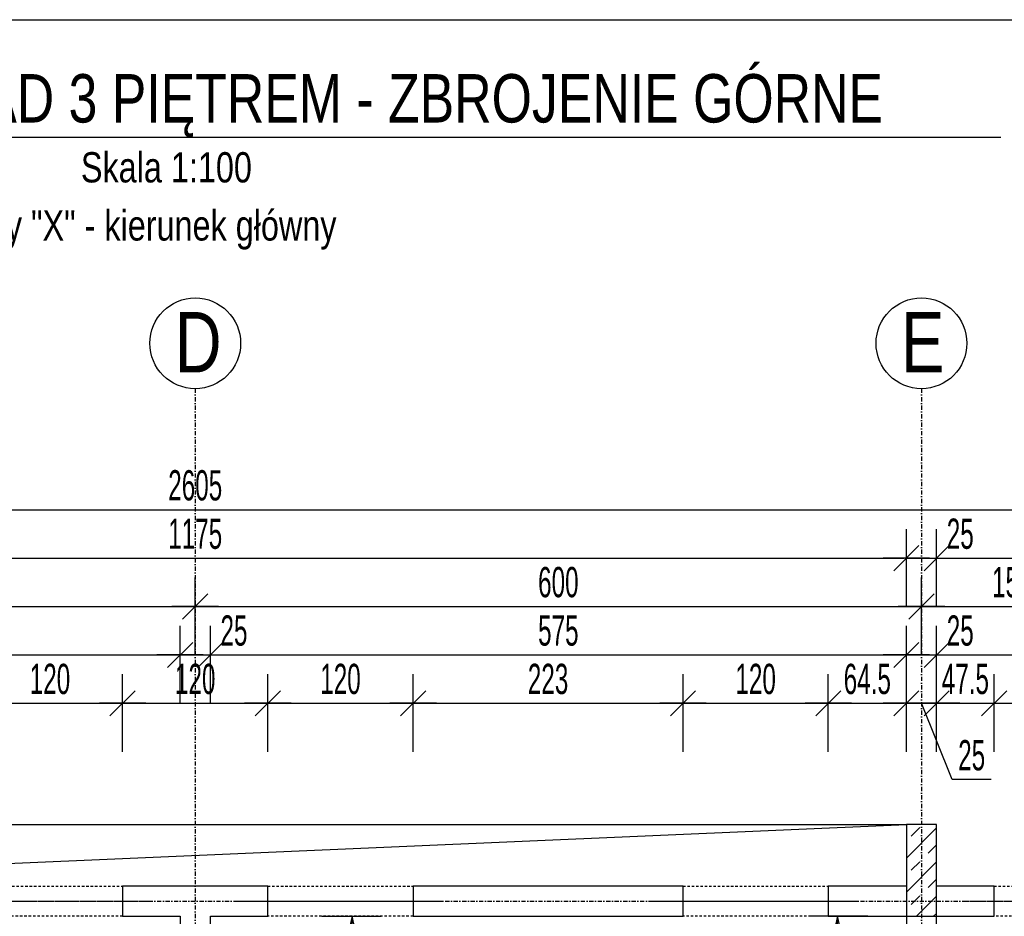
# Model space of a CAD drawing. Header units: millimetres. Extents: x 7622 to 25843, y -22705 to -15125.
# Tile 16 of 45: x 9270 to 10084, y -15866 to -15125. Entities that reach past the tile are written whole.
import ezdxf
from ezdxf.enums import TextEntityAlignment as Align

# ---------------------------------------------------------------- set-up
doc = ezdxf.new("R2010")
doc.units = ezdxf.units.MM
doc.header["$LTSCALE"] = 10
doc.linetypes.add('MO', pattern=[0.7, 0.35, -0.17, 0.01, -0.17])
doc.linetypes.add('MP', pattern=[0.36, 0.2, -0.16])
doc.layers.add('BA_obw', color=230, linetype='Continuous', plot=False)
for name, color, linetype in [('BA_szr', 1, 'Continuous'), ('BA_wym', 1, 'Continuous'), ('BD_lpm', 1, 'MP'), ('BD_osm', 1, 'MO'), ('BD_txs', 2, 'Continuous'), ('BD_wic', 1, 'Continuous'), ('BD_wig', 3, 'Continuous'), ('BZ_sym', 7, 'Continuous'), ('BZ_txg', 3, 'Continuous'), ('BZ_txs', 2, 'Continuous')]:
    doc.layers.add(name, color=color, linetype=linetype)
doc.styles.add('BIKTG', font='bikromsw.shx', dxfattribs={"width": 0.8})
doc.styles.add('BIKTS', font='bikromsw.shx', dxfattribs={"width": 0.8})
doc.styles.add('BIKWYM', font='bikromsw.shx', dxfattribs={"width": 0.6})
doc.dimstyles.new('BA_KR_100_cm', dxfattribs={"dimtxt": 25, "dimasz": 1.666667, "dimexe": 24, "dimexo": 0, "dimgap": 0, "dimtad": 0, "dimdec": 1, "dimrnd": 0.5, "dimzin": 9, "dimdsep": 46, "dimtxsty": 'BIKWYM', "dimblk": 'WYM-KR', "dimcen": 0, "dimdle": 20, "dimclrd": 256, "dimclre": 256, "dimclrt": 2, "dimadec": 0, "dimazin": 0, "dimtfac": 0.033333, "dimtdec": 1, "dimtmove": 0, "dimatfit": 3, "dimldrblk": 'WYM-KR', "dimfxl": 25, "dimfxlon": 1, "dimtvp": 0.8, "dimtolj": 1, "dimarcsym": 0})
doc.dimstyles.new('BZ_ST_100_cm', dxfattribs={"dimtxt": 25, "dimasz": 1.666667, "dimexe": 24, "dimexo": 0, "dimgap": 0, "dimtad": 0, "dimdec": 1, "dimrnd": 0.5, "dimdsep": 46, "dimtxsty": 'BIKWYM', "dimblk": 'WYM-ST', "dimcen": 0, "dimdle": 20, "dimclrd": 256, "dimclre": 256, "dimclrt": 7, "dimadec": 0, "dimazin": 0, "dimtfac": 0.033333, "dimtdec": 1, "dimtix": 1, "dimtmove": 2, "dimatfit": 3, "dimldrblk": 'WYM-ST', "dimfxl": 25, "dimfxlon": 1, "dimtvp": 0.8, "dimtolj": 1, "dimtzin": 0, "dimarcsym": 0})

# ---------------------------------------------------------------- blocks, each defined once
blk = doc.blocks.new('WYM-KR')
at = {"color": 7, "linetype": 'ByBlock'}
blk.add_line((6.24, 6.24), (-6.24, -6.24), dxfattribs=at)
at = {"linetype": 'ByBlock'}
blk.add_line((11.52, 0), (-11.52, 0), dxfattribs=at)
blk = doc.blocks.new('*D36')
at = {"layer": 'BA_wym', "lineweight": -2}
for p, q in [((9235.21, -15730.31), (9235.21, -15666.31)), ((9355.21, -15730.31), (9355.21, -15666.31)), ((9236.87, -15690.31), (9353.54, -15690.31))]:
    blk.add_line(p, q, dxfattribs=at)
at = {"layer": 'Defpoints', "color": 0}
for p in [(9355.21, -15690.31), (9235.21, -15841.31), (9355.21, -15841.31)]:
    blk.add_point(p, dxfattribs=at)
at = {"layer": 'BA_wym', "lineweight": -2, "xscale": 1.666666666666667, "yscale": 1.666666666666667, "zscale": 1.666666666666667, "rotation": 180}
blk.add_blockref('WYM-KR', (9235.21, -15690.31), dxfattribs=at)
at = {"layer": 'BA_wym', "lineweight": -2, "xscale": 1.666666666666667, "yscale": 1.666666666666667, "zscale": 1.666666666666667}
blk.add_blockref('WYM-KR', (9355.21, -15690.31), dxfattribs=at)
at = {"layer": 'BA_wym', "color": 2, "insert": (9295.21, -15670.31), "char_height": 25, "attachment_point": 5, "style": 'BIKWYM'}
blk.add_mtext('\\A1;120', dxfattribs=at)
blk = doc.blocks.new('*D37')
at = {"layer": 'BA_wym', "lineweight": -2}
for p, q in [((9355.21, -15730.31), (9355.21, -15666.31)), ((9475.21, -15730.31), (9475.21, -15666.31)), ((9356.87, -15690.31), (9473.54, -15690.31))]:
    blk.add_line(p, q, dxfattribs=at)
at = {"layer": 'Defpoints', "color": 0}
for p in [(9475.21, -15690.31), (9355.21, -15841.31), (9475.21, -15841.31)]:
    blk.add_point(p, dxfattribs=at)
at = {"layer": 'BA_wym', "lineweight": -2, "xscale": 1.666666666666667, "yscale": 1.666666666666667, "zscale": 1.666666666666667, "rotation": 180}
blk.add_blockref('WYM-KR', (9355.21, -15690.31), dxfattribs=at)
at = {"layer": 'BA_wym', "lineweight": -2, "xscale": 1.666666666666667, "yscale": 1.666666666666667, "zscale": 1.666666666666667}
blk.add_blockref('WYM-KR', (9475.21, -15690.31), dxfattribs=at)
at = {"layer": 'BA_wym', "color": 2, "insert": (9415.21, -15670.31), "char_height": 25, "attachment_point": 5, "style": 'BIKWYM'}
blk.add_mtext('\\A1;120', dxfattribs=at)
blk = doc.blocks.new('*D38')
at = {"layer": 'BA_wym', "lineweight": -2}
for p, q in [((9475.21, -15730.31), (9475.21, -15666.31)), ((9595.21, -15730.31), (9595.21, -15666.31)), ((9476.87, -15690.31), (9593.54, -15690.31))]:
    blk.add_line(p, q, dxfattribs=at)
at = {"layer": 'Defpoints', "color": 0}
for p in [(9595.21, -15690.31), (9475.21, -15841.31), (9595.21, -15841.31)]:
    blk.add_point(p, dxfattribs=at)
at = {"layer": 'BA_wym', "lineweight": -2, "xscale": 1.666666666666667, "yscale": 1.666666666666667, "zscale": 1.666666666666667, "rotation": 180}
blk.add_blockref('WYM-KR', (9475.21, -15690.31), dxfattribs=at)
at = {"layer": 'BA_wym', "lineweight": -2, "xscale": 1.666666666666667, "yscale": 1.666666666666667, "zscale": 1.666666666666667}
blk.add_blockref('WYM-KR', (9595.21, -15690.31), dxfattribs=at)
at = {"layer": 'BA_wym', "color": 2, "insert": (9535.21, -15670.31), "char_height": 25, "attachment_point": 5, "style": 'BIKWYM'}
blk.add_mtext('\\A1;120', dxfattribs=at)
blk = doc.blocks.new('*D39')
at = {"layer": 'BA_wym', "lineweight": -2}
for p, q in [((9595.21, -15730.31), (9595.21, -15666.31)), ((9818.21, -15730.31), (9818.21, -15666.31)), ((9596.87, -15690.31), (9816.54, -15690.31))]:
    blk.add_line(p, q, dxfattribs=at)
at = {"layer": 'Defpoints', "color": 0}
for p in [(9818.21, -15690.31), (9595.21, -15841.31), (9818.21, -15841.31)]:
    blk.add_point(p, dxfattribs=at)
at = {"layer": 'BA_wym', "lineweight": -2, "xscale": 1.666666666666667, "yscale": 1.666666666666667, "zscale": 1.666666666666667, "rotation": 180}
blk.add_blockref('WYM-KR', (9595.21, -15690.31), dxfattribs=at)
at = {"layer": 'BA_wym', "lineweight": -2, "xscale": 1.666666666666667, "yscale": 1.666666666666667, "zscale": 1.666666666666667}
blk.add_blockref('WYM-KR', (9818.21, -15690.31), dxfattribs=at)
at = {"layer": 'BA_wym', "color": 2, "insert": (9706.71, -15670.31), "char_height": 25, "attachment_point": 5, "style": 'BIKWYM'}
blk.add_mtext('\\A1;223', dxfattribs=at)
blk = doc.blocks.new('*D40')
at = {"layer": 'BA_wym', "lineweight": -2}
for p, q in [((9818.21, -15730.31), (9818.21, -15666.31)), ((9938.21, -15730.31), (9938.21, -15666.31)), ((9819.87, -15690.31), (9936.54, -15690.31))]:
    blk.add_line(p, q, dxfattribs=at)
at = {"layer": 'Defpoints', "color": 0}
for p in [(9938.21, -15690.31), (9818.21, -15841.31), (9938.21, -15841.31)]:
    blk.add_point(p, dxfattribs=at)
at = {"layer": 'BA_wym', "lineweight": -2, "xscale": 1.666666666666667, "yscale": 1.666666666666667, "zscale": 1.666666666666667, "rotation": 180}
blk.add_blockref('WYM-KR', (9818.21, -15690.31), dxfattribs=at)
at = {"layer": 'BA_wym', "lineweight": -2, "xscale": 1.666666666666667, "yscale": 1.666666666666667, "zscale": 1.666666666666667}
blk.add_blockref('WYM-KR', (9938.21, -15690.31), dxfattribs=at)
at = {"layer": 'BA_wym', "color": 2, "insert": (9878.21, -15670.31), "char_height": 25, "attachment_point": 5, "style": 'BIKWYM'}
blk.add_mtext('\\A1;120', dxfattribs=at)
blk = doc.blocks.new('*D41')
at = {"layer": 'BA_wym', "lineweight": -2}
for p, q in [((9938.21, -15730.31), (9938.21, -15666.31)), ((10002.7, -15730.31), (10002.7, -15666.31)), ((9939.87, -15690.31), (10001.04, -15690.31))]:
    blk.add_line(p, q, dxfattribs=at)
at = {"layer": 'Defpoints', "color": 0}
for p in [(10002.7, -15690.31), (9938.21, -15841.31), (10002.7, -15841.31)]:
    blk.add_point(p, dxfattribs=at)
at = {"layer": 'BA_wym', "lineweight": -2, "xscale": 1.666666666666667, "yscale": 1.666666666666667, "zscale": 1.666666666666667, "rotation": 180}
blk.add_blockref('WYM-KR', (9938.21, -15690.31), dxfattribs=at)
at = {"layer": 'BA_wym', "lineweight": -2, "xscale": 1.666666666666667, "yscale": 1.666666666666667, "zscale": 1.666666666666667}
blk.add_blockref('WYM-KR', (10002.7, -15690.31), dxfattribs=at)
at = {"layer": 'BA_wym', "color": 2, "insert": (9970.45, -15670.31), "char_height": 25, "attachment_point": 5, "style": 'BIKWYM'}
blk.add_mtext('\\A1;64.5', dxfattribs=at)
blk = doc.blocks.new('*D42')
at = {"layer": 'BA_wym', "lineweight": -2}
for p, q in [((10002.7, -15730.31), (10002.7, -15666.31)), ((10027.7, -15730.31), (10027.7, -15666.31)), ((10001.04, -15690.31), (9999.37, -15690.31)), ((10002.7, -15690.31), (10027.7, -15690.31)), ((10040.49, -15753.35), (10015.2, -15690.31)), ((10029.37, -15690.31), (10031.04, -15690.31)), ((10072.87, -15753.35), (10040.49, -15753.35))]:
    blk.add_line(p, q, dxfattribs=at)
at = {"layer": 'Defpoints', "color": 0}
for p in [(10027.7, -15690.31), (10002.7, -15841.31), (10027.7, -15841.31)]:
    blk.add_point(p, dxfattribs=at)
at = {"layer": 'BA_wym', "lineweight": -2, "xscale": 1.666666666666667, "yscale": 1.666666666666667, "zscale": 1.666666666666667}
blk.add_blockref('WYM-KR', (10002.7, -15690.31), dxfattribs=at)
at = {"layer": 'BA_wym', "lineweight": -2, "xscale": 1.666666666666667, "yscale": 1.666666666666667, "zscale": 1.666666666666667, "rotation": 180}
blk.add_blockref('WYM-KR', (10027.7, -15690.31), dxfattribs=at)
at = {"layer": 'BA_wym', "color": 2, "insert": (10056.68, -15733.35), "char_height": 25, "attachment_point": 5, "style": 'BIKWYM'}
blk.add_mtext('\\A1;25', dxfattribs=at)
blk = doc.blocks.new('*D43')
at = {"layer": 'BA_wym', "lineweight": -2}
for p, q in [((10027.7, -15730.31), (10027.7, -15666.31)), ((10075.21, -15730.31), (10075.21, -15666.31)), ((10026.04, -15690.31), (10024.37, -15690.31)), ((10027.7, -15690.31), (10075.21, -15690.31)), ((10076.87, -15690.31), (10078.54, -15690.31))]:
    blk.add_line(p, q, dxfattribs=at)
at = {"layer": 'Defpoints', "color": 0}
for p in [(10075.21, -15690.31), (10027.7, -15841.31), (10075.21, -15841.31)]:
    blk.add_point(p, dxfattribs=at)
at = {"layer": 'BA_wym', "lineweight": -2, "xscale": 1.666666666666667, "yscale": 1.666666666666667, "zscale": 1.666666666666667}
blk.add_blockref('WYM-KR', (10027.7, -15690.31), dxfattribs=at)
at = {"layer": 'BA_wym', "lineweight": -2, "xscale": 1.666666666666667, "yscale": 1.666666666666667, "zscale": 1.666666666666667, "rotation": 180}
blk.add_blockref('WYM-KR', (10075.21, -15690.31), dxfattribs=at)
at = {"layer": 'BA_wym', "color": 2, "insert": (10051.45, -15670.31), "char_height": 25, "attachment_point": 5, "style": 'BIKWYM'}
blk.add_mtext('\\A1;47.5', dxfattribs=at)
blk = doc.blocks.new('*D44')
at = {"layer": 'BA_wym', "lineweight": -2}
for p, q in [((10075.21, -15730.31), (10075.21, -15666.31)), ((10255.21, -15730.31), (10255.21, -15666.31)), ((10076.87, -15690.31), (10253.54, -15690.31))]:
    blk.add_line(p, q, dxfattribs=at)
at = {"layer": 'Defpoints', "color": 0}
for p in [(10255.21, -15690.31), (10075.21, -15841.31), (10255.21, -15841.31)]:
    blk.add_point(p, dxfattribs=at)
at = {"layer": 'BA_wym', "lineweight": -2, "xscale": 1.666666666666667, "yscale": 1.666666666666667, "zscale": 1.666666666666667, "rotation": 180}
blk.add_blockref('WYM-KR', (10075.21, -15690.31), dxfattribs=at)
at = {"layer": 'BA_wym', "lineweight": -2, "xscale": 1.666666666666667, "yscale": 1.666666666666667, "zscale": 1.666666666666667}
blk.add_blockref('WYM-KR', (10255.21, -15690.31), dxfattribs=at)
at = {"layer": 'BA_wym', "color": 2, "insert": (10165.21, -15670.31), "char_height": 25, "attachment_point": 5, "style": 'BIKWYM'}
blk.add_mtext('\\A1;180', dxfattribs=at)
blk = doc.blocks.new('*D52')
at = {"layer": 'BA_wym', "lineweight": -2}
for p, q in [((8827.71, -15690.31), (8827.71, -15626.31)), ((9402.71, -15690.31), (9402.71, -15626.31)), ((8829.37, -15650.31), (9401.04, -15650.31))]:
    blk.add_line(p, q, dxfattribs=at)
at = {"layer": 'Defpoints', "color": 0}
for p in [(9402.71, -15650.31), (8827.71, -15790.31), (9402.71, -15866.31)]:
    blk.add_point(p, dxfattribs=at)
at = {"layer": 'BA_wym', "lineweight": -2, "xscale": 1.666666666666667, "yscale": 1.666666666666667, "zscale": 1.666666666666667, "rotation": 180}
blk.add_blockref('WYM-KR', (8827.71, -15650.31), dxfattribs=at)
at = {"layer": 'BA_wym', "lineweight": -2, "xscale": 1.666666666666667, "yscale": 1.666666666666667, "zscale": 1.666666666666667}
blk.add_blockref('WYM-KR', (9402.71, -15650.31), dxfattribs=at)
at = {"layer": 'BA_wym', "color": 2, "insert": (9115.21, -15630.31), "char_height": 25, "attachment_point": 5, "style": 'BIKWYM'}
blk.add_mtext('\\A1;575', dxfattribs=at)
blk = doc.blocks.new('*D53')
at = {"layer": 'BA_wym', "lineweight": -2}
for p, q in [((9402.71, -15690.31), (9402.71, -15626.31)), ((9427.71, -15690.31), (9427.71, -15626.31)), ((9401.04, -15650.31), (9399.37, -15650.31)), ((9402.71, -15650.31), (9427.71, -15650.31)), ((9429.37, -15650.31), (9463.42, -15650.31))]:
    blk.add_line(p, q, dxfattribs=at)
at = {"layer": 'Defpoints', "color": 0}
for p in [(9427.71, -15650.31), (9402.71, -15866.31), (9427.71, -15866.31)]:
    blk.add_point(p, dxfattribs=at)
at = {"layer": 'BA_wym', "lineweight": -2, "xscale": 1.666666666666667, "yscale": 1.666666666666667, "zscale": 1.666666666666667}
blk.add_blockref('WYM-KR', (9402.71, -15650.31), dxfattribs=at)
at = {"layer": 'BA_wym', "lineweight": -2, "xscale": 1.666666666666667, "yscale": 1.666666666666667, "zscale": 1.666666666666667, "rotation": 180}
blk.add_blockref('WYM-KR', (9427.71, -15650.31), dxfattribs=at)
at = {"layer": 'BA_wym', "color": 2, "insert": (9447.23, -15630.31), "char_height": 25, "attachment_point": 5, "style": 'BIKWYM'}
blk.add_mtext('\\A1;25', dxfattribs=at)
blk = doc.blocks.new('*D54')
at = {"layer": 'BA_wym', "lineweight": -2}
for p, q in [((9427.71, -15690.31), (9427.71, -15626.31)), ((10002.7, -15690.31), (10002.7, -15626.31)), ((9429.37, -15650.31), (10001.03, -15650.31))]:
    blk.add_line(p, q, dxfattribs=at)
at = {"layer": 'Defpoints', "color": 0}
for p in [(10002.7, -15650.31), (10002.7, -15790.31), (9427.71, -15866.31)]:
    blk.add_point(p, dxfattribs=at)
at = {"layer": 'BA_wym', "lineweight": -2, "xscale": 1.666666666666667, "yscale": 1.666666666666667, "zscale": 1.666666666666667, "rotation": 180}
blk.add_blockref('WYM-KR', (9427.71, -15650.31), dxfattribs=at)
at = {"layer": 'BA_wym', "lineweight": -2, "xscale": 1.666666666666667, "yscale": 1.666666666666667, "zscale": 1.666666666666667}
blk.add_blockref('WYM-KR', (10002.7, -15650.31), dxfattribs=at)
at = {"layer": 'BA_wym', "color": 2, "insert": (9715.2, -15630.31), "char_height": 25, "attachment_point": 5, "style": 'BIKWYM'}
blk.add_mtext('\\A1;575', dxfattribs=at)
blk = doc.blocks.new('*D55')
at = {"layer": 'BA_wym', "lineweight": -2}
for p, q in [((10002.7, -15690.31), (10002.7, -15626.31)), ((10027.7, -15690.31), (10027.7, -15626.31)), ((10001.03, -15650.31), (9999.37, -15650.31)), ((10002.7, -15650.31), (10027.7, -15650.31)), ((10029.37, -15650.31), (10063.42, -15650.31))]:
    blk.add_line(p, q, dxfattribs=at)
at = {"layer": 'Defpoints', "color": 0}
for p in [(10027.7, -15650.31), (10002.7, -15790.31), (10027.7, -15790.31)]:
    blk.add_point(p, dxfattribs=at)
at = {"layer": 'BA_wym', "lineweight": -2, "xscale": 1.666666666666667, "yscale": 1.666666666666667, "zscale": 1.666666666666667}
blk.add_blockref('WYM-KR', (10002.7, -15650.31), dxfattribs=at)
at = {"layer": 'BA_wym', "lineweight": -2, "xscale": 1.666666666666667, "yscale": 1.666666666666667, "zscale": 1.666666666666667, "rotation": 180}
blk.add_blockref('WYM-KR', (10027.7, -15650.31), dxfattribs=at)
at = {"layer": 'BA_wym', "color": 2, "insert": (10047.23, -15630.31), "char_height": 25, "attachment_point": 5, "style": 'BIKWYM'}
blk.add_mtext('\\A1;25', dxfattribs=at)
blk = doc.blocks.new('*D56')
at = {"layer": 'BA_wym', "lineweight": -2}
for p, q in [((10027.7, -15690.31), (10027.7, -15626.31)), ((10692.71, -15690.31), (10692.71, -15626.31)), ((10029.37, -15650.31), (10691.04, -15650.31))]:
    blk.add_line(p, q, dxfattribs=at)
at = {"layer": 'Defpoints', "color": 0}
for p in [(10692.71, -15650.31), (10027.7, -15790.31), (10692.71, -15866.31)]:
    blk.add_point(p, dxfattribs=at)
at = {"layer": 'BA_wym', "lineweight": -2, "xscale": 1.666666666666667, "yscale": 1.666666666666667, "zscale": 1.666666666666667, "rotation": 180}
blk.add_blockref('WYM-KR', (10027.7, -15650.31), dxfattribs=at)
at = {"layer": 'BA_wym', "lineweight": -2, "xscale": 1.666666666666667, "yscale": 1.666666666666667, "zscale": 1.666666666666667}
blk.add_blockref('WYM-KR', (10692.71, -15650.31), dxfattribs=at)
at = {"layer": 'BA_wym', "color": 2, "insert": (10360.2, -15630.31), "char_height": 25, "attachment_point": 5, "style": 'BIKWYM'}
blk.add_mtext('\\A1;665', dxfattribs=at)
blk = doc.blocks.new('*D61')
at = {"layer": 'BA_wym', "lineweight": -2}
for p, q in [((8815.21, -15650.31), (8815.21, -15586.31)), ((9415.21, -15650.31), (9415.21, -15586.31)), ((8816.87, -15610.31), (9413.54, -15610.31))]:
    blk.add_line(p, q, dxfattribs=at)
at = {"layer": 'Defpoints', "color": 0}
for p in [(9415.21, -15610.31), (8815.21, -15790.31), (9415.21, -15841.31)]:
    blk.add_point(p, dxfattribs=at)
at = {"layer": 'BA_wym', "lineweight": -2, "xscale": 1.666666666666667, "yscale": 1.666666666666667, "zscale": 1.666666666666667, "rotation": 180}
blk.add_blockref('WYM-KR', (8815.21, -15610.31), dxfattribs=at)
at = {"layer": 'BA_wym', "lineweight": -2, "xscale": 1.666666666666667, "yscale": 1.666666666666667, "zscale": 1.666666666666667}
blk.add_blockref('WYM-KR', (9415.21, -15610.31), dxfattribs=at)
at = {"layer": 'BA_wym', "color": 2, "insert": (9115.21, -15590.31), "char_height": 25, "attachment_point": 5, "style": 'BIKWYM'}
blk.add_mtext('\\A1;600', dxfattribs=at)
blk = doc.blocks.new('*D62')
at = {"layer": 'BA_wym', "lineweight": -2}
for p, q in [((9415.21, -15650.31), (9415.21, -15586.31)), ((10015.2, -15650.31), (10015.2, -15586.31)), ((9416.87, -15610.31), (10013.54, -15610.31))]:
    blk.add_line(p, q, dxfattribs=at)
at = {"layer": 'Defpoints', "color": 0}
for p in [(10015.2, -15610.31), (10015.2, -15790.31), (9415.21, -15841.31)]:
    blk.add_point(p, dxfattribs=at)
at = {"layer": 'BA_wym', "lineweight": -2, "xscale": 1.666666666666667, "yscale": 1.666666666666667, "zscale": 1.666666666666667, "rotation": 180}
blk.add_blockref('WYM-KR', (9415.21, -15610.31), dxfattribs=at)
at = {"layer": 'BA_wym', "lineweight": -2, "xscale": 1.666666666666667, "yscale": 1.666666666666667, "zscale": 1.666666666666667}
blk.add_blockref('WYM-KR', (10015.2, -15610.31), dxfattribs=at)
at = {"layer": 'BA_wym', "color": 2, "insert": (9715.2, -15590.31), "char_height": 25, "attachment_point": 5, "style": 'BIKWYM'}
blk.add_mtext('\\A1;600', dxfattribs=at)
blk = doc.blocks.new('*D63')
at = {"layer": 'BA_wym', "lineweight": -2}
for p, q in [((10015.2, -15650.31), (10015.2, -15586.31)), ((10165.21, -15650.31), (10165.21, -15586.31)), ((10016.87, -15610.31), (10163.54, -15610.31))]:
    blk.add_line(p, q, dxfattribs=at)
at = {"layer": 'Defpoints', "color": 0}
for p in [(10165.21, -15610.31), (10015.2, -15790.31), (10165.21, -15967.92)]:
    blk.add_point(p, dxfattribs=at)
at = {"layer": 'BA_wym', "lineweight": -2, "xscale": 1.666666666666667, "yscale": 1.666666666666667, "zscale": 1.666666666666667, "rotation": 180}
blk.add_blockref('WYM-KR', (10015.2, -15610.31), dxfattribs=at)
at = {"layer": 'BA_wym', "lineweight": -2, "xscale": 1.666666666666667, "yscale": 1.666666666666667, "zscale": 1.666666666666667}
blk.add_blockref('WYM-KR', (10165.21, -15610.31), dxfattribs=at)
at = {"layer": 'BA_wym', "color": 2, "insert": (10090.2, -15590.31), "char_height": 25, "attachment_point": 5, "style": 'BIKWYM'}
blk.add_mtext('\\A1;150', dxfattribs=at)
blk = doc.blocks.new('*D66')
at = {"layer": 'BA_wym', "lineweight": -2}
for p, q in [((8112.71, -15570.31), (8112.71, -15506.31)), ((10717.71, -15570.31), (10717.71, -15506.31)), ((8114.37, -15530.31), (10716.04, -15530.31))]:
    blk.add_line(p, q, dxfattribs=at)
at = {"layer": 'Defpoints', "color": 0}
for p in [(10717.71, -15530.31), (8112.71, -15841.31), (10717.71, -15841.31)]:
    blk.add_point(p, dxfattribs=at)
at = {"layer": 'BA_wym', "lineweight": -2, "xscale": 1.666666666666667, "yscale": 1.666666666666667, "zscale": 1.666666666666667, "rotation": 180}
blk.add_blockref('WYM-KR', (8112.71, -15530.31), dxfattribs=at)
at = {"layer": 'BA_wym', "lineweight": -2, "xscale": 1.666666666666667, "yscale": 1.666666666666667, "zscale": 1.666666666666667}
blk.add_blockref('WYM-KR', (10717.71, -15530.31), dxfattribs=at)
at = {"layer": 'BA_wym', "color": 2, "insert": (9415.21, -15510.31), "char_height": 25, "attachment_point": 5, "style": 'BIKWYM'}
blk.add_mtext('\\A1;2605', dxfattribs=at)
blk = doc.blocks.new('*D68')
at = {"layer": 'BA_wym', "lineweight": -2}
for p, q in [((8827.71, -15610.31), (8827.71, -15546.31)), ((10002.7, -15610.31), (10002.7, -15546.31)), ((8829.37, -15570.31), (10001.03, -15570.31))]:
    blk.add_line(p, q, dxfattribs=at)
at = {"layer": 'Defpoints', "color": 0}
for p in [(10002.7, -15570.31), (8827.71, -15790.31), (10002.7, -15790.31)]:
    blk.add_point(p, dxfattribs=at)
at = {"layer": 'BA_wym', "lineweight": -2, "xscale": 1.666666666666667, "yscale": 1.666666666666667, "zscale": 1.666666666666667, "rotation": 180}
blk.add_blockref('WYM-KR', (8827.71, -15570.31), dxfattribs=at)
at = {"layer": 'BA_wym', "lineweight": -2, "xscale": 1.666666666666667, "yscale": 1.666666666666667, "zscale": 1.666666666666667}
blk.add_blockref('WYM-KR', (10002.7, -15570.31), dxfattribs=at)
at = {"layer": 'BA_wym', "color": 2, "insert": (9415.2, -15550.31), "char_height": 25, "attachment_point": 5, "style": 'BIKWYM'}
blk.add_mtext('\\A1;1175', dxfattribs=at)
blk = doc.blocks.new('*D69')
at = {"layer": 'BA_wym', "lineweight": -2}
for p, q in [((10027.7, -15610.31), (10027.7, -15546.31)), ((10717.71, -15610.31), (10717.71, -15546.31)), ((10029.37, -15570.31), (10716.04, -15570.31))]:
    blk.add_line(p, q, dxfattribs=at)
at = {"layer": 'Defpoints', "color": 0}
for p in [(10717.71, -15570.31), (10027.7, -15790.31), (10717.71, -15841.31)]:
    blk.add_point(p, dxfattribs=at)
at = {"layer": 'BA_wym', "lineweight": -2, "xscale": 1.666666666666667, "yscale": 1.666666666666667, "zscale": 1.666666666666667, "rotation": 180}
blk.add_blockref('WYM-KR', (10027.7, -15570.31), dxfattribs=at)
at = {"layer": 'BA_wym', "lineweight": -2, "xscale": 1.666666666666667, "yscale": 1.666666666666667, "zscale": 1.666666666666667}
blk.add_blockref('WYM-KR', (10717.71, -15570.31), dxfattribs=at)
at = {"layer": 'BA_wym', "color": 2, "insert": (10372.7, -15550.31), "char_height": 25, "attachment_point": 5, "style": 'BIKWYM'}
blk.add_mtext('\\A1;690', dxfattribs=at)
blk = doc.blocks.new('*D172')
at = {"layer": 'BA_wym', "lineweight": -2}
for p, q in [((10002.7, -15610.31), (10002.7, -15546.31)), ((10027.7, -15610.31), (10027.7, -15546.31)), ((10001.03, -15570.31), (9999.36, -15570.31)), ((10002.7, -15570.31), (10027.7, -15570.31)), ((10029.37, -15570.31), (10063.42, -15570.31))]:
    blk.add_line(p, q, dxfattribs=at)
at = {"layer": 'Defpoints', "color": 0}
for p in [(10027.7, -15570.31), (10002.7, -15790.31), (10027.7, -15790.31)]:
    blk.add_point(p, dxfattribs=at)
at = {"layer": 'BA_wym', "lineweight": -2, "xscale": 1.666666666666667, "yscale": 1.666666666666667, "zscale": 1.666666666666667}
blk.add_blockref('WYM-KR', (10002.7, -15570.31), dxfattribs=at)
at = {"layer": 'BA_wym', "lineweight": -2, "xscale": 1.666666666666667, "yscale": 1.666666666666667, "zscale": 1.666666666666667, "rotation": 180}
blk.add_blockref('WYM-KR', (10027.7, -15570.31), dxfattribs=at)
at = {"layer": 'BA_wym', "color": 2, "insert": (10047.23, -15550.31), "char_height": 25, "attachment_point": 5, "style": 'BIKWYM'}
blk.add_mtext('\\A1;25', dxfattribs=at)
blk = doc.blocks.new('eoprz')
blk = doc.blocks.new('WYM-ST')
blk.add_hatch(color=256).paths.add_polyline_path([(-13, 2.88), (0, 0), (-13, -2.88)])
blk.add_lwpolyline([(0, 0), (-13, 2.88), (-13, -2.88), (0, 0)])
blk = doc.blocks.new('*D180')
at = {"layer": 'BA_wym', "lineweight": -2}
for p, q in [((9519.77, -15866.31), (9568.77, -15866.31)), ((9544.77, -16143.64), (9544.77, -15867.98)), ((9519.77, -16145.31), (9568.77, -16145.31))]:
    blk.add_line(p, q, dxfattribs=at)
at = {"layer": 'Defpoints', "color": 0}
for p in [(9427.71, -15866.31), (9544.77, -15866.31), (9427.71, -16145.31)]:
    blk.add_point(p, dxfattribs=at)
at = {"layer": 'BA_wym', "lineweight": -2, "xscale": 1.666666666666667, "yscale": 1.666666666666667, "zscale": 1.666666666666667}
for p, rotation in [((9544.77, -15866.31), 90), ((9544.77, -16145.31), 270)]:
    blk.add_blockref('WYM-ST', p, dxfattribs=dict(at, rotation=rotation))
at = {"layer": 'BA_wym', "color": 7, "insert": (9524.77, -16005.81), "char_height": 25, "attachment_point": 5, "rotation": 90, "style": 'BIKWYM'}
blk.add_mtext('\\A1;279', dxfattribs=at)
blk = doc.blocks.new('*D209')
at = {"layer": 'BA_wym', "lineweight": -2}
for p, q in [((9970.9, -15866.31), (9921.9, -15866.31)), ((9945.89, -16679.64), (9945.9, -15867.98)), ((9970.89, -16681.31), (9921.89, -16681.31))]:
    blk.add_line(p, q, dxfattribs=at)
at = {"layer": 'Defpoints', "color": 0}
for p in [(9945.9, -15866.31), (10002.71, -15866.31), (10002.71, -16681.31)]:
    blk.add_point(p, dxfattribs=at)
at = {"layer": 'BA_wym', "lineweight": -2, "xscale": 1.666666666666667, "yscale": 1.666666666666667, "zscale": 1.666666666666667}
for p, rotation in [((9945.9, -15866.31), 89.99915388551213), ((9945.89, -16681.31), 269.9991538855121)]:
    blk.add_blockref('WYM-ST', p, dxfattribs=dict(at, rotation=rotation))
at = {"layer": 'BA_wym', "color": 7, "insert": (9925.9, -16273.81), "char_height": 25, "attachment_point": 5, "rotation": 89.99915, "style": 'BIKWYM'}
blk.add_mtext('\\A1;815', dxfattribs=at)

msp = doc.modelspace()

# ---------------------------------------------------------------- hatches: boundary and pattern name
at = {"layer": 'BA_szr'}
h = msp.add_hatch(dxfattribs=at)
h.set_pattern_fill('BIK_ZELBET', color=256, scale=100, angle=45, pattern_type=2)
h.set_pattern_definition([(45, (-1611.072, -16910.161), (-14.142136, 14.142136), []), (45, (-1618.143, -16903.09), (-14.142136, 14.142136), [10, -10])])
h.paths.add_polyline_path([(10002.7, -15866.31), (10027.7, -15866.31), (10027.7, -15790.31), (10002.7, -15790.31)])

# ---------------------------------------------------------------- linework, layer by layer
at = {"layer": 'BA_obw'}
msp.add_lwpolyline([(7622.49, -15125.37), (11198.93, -15125.37), (11198.93, -18817.5), (7622.49, -18817.5)], close=True, dxfattribs=at)
at = {"layer": 'BD_lpm'}
for points in [[(9355.21, -15866.31), (9235.21, -15866.31), (9235.21, -15841.31), (9355.21, -15841.31)], [(9595.21, -15866.31), (9475.21, -15866.31), (9475.21, -15841.31), (9595.21, -15841.31)], [(9938.21, -15866.31), (9818.21, -15866.31), (9818.21, -15841.31), (9938.21, -15841.31)], [(10255.21, -15866.31), (10075.21, -15866.31), (10075.21, -15841.31), (10255.21, -15841.31)]]:
    msp.add_lwpolyline(points, close=True, dxfattribs=at)
at = {"layer": 'BD_osm', "color": 5}
for p, q in [((9210.21, -15853.81), (9380.21, -15853.81)), ((9450.21, -15853.81), (9620.21, -15853.81)), ((9793.21, -15853.81), (9963.21, -15853.81)), ((10050.21, -15853.81), (10280.21, -15853.81))]:
    msp.add_line(p, q, dxfattribs=at)
at = {"layer": 'BD_osm'}
for points in [[(9415.21, -15430.31), (9415.21, -18302.76)], [(10015.21, -15430.31), (10015.21, -18302.76)], [(7752.71, -15853.81), (11077.71, -15853.81)]]:
    msp.add_lwpolyline(points, dxfattribs=at)
at = {"layer": 'BD_wic'}
for points in [[(8827.71, -15790.31), (10002.7, -15790.31)], [(8827.71, -15841.31), (10002.7, -15790.31)]]:
    msp.add_lwpolyline(points, dxfattribs=at)
for centre in [(9415.21, -15392.81), (10015.21, -15392.81)]:
    msp.add_circle(centre, 37.5, dxfattribs=at)
at = {"layer": 'BD_wig'}
for points in [[(10075.21, -15866.31), (10075.21, -15841.31), (10027.7, -15841.31), (10027.7, -15790.31), (10002.7, -15790.31), (10002.7, -15841.31), (9938.21, -15841.31), (9938.21, -15866.31), (10002.7, -15866.31), (10002.71, -16681.31), (9766.21, -16681.31), (9766.21, -16706.31), (10041.71, -16706.31), (10041.71, -16681.31), (10027.71, -16681.31), (10027.7, -15866.31), (10075.21, -15866.31)], [(9427.71, -15866.31), (9475.21, -15866.31), (9475.21, -15841.31), (9355.21, -15841.31), (9355.21, -15866.31), (9402.71, -15866.31), (9402.71, -16145.31), (8950.71, -16145.31)], [(9011.71, -16706.31), (9664.21, -16706.31), (9664.21, -16681.31), (9427.71, -16681.31), (9427.71, -15866.31)]]:
    msp.add_lwpolyline(points, dxfattribs=at)
for points in [[(10002.7, -15866.31), (10027.7, -15866.31), (10027.7, -15790.31), (10002.7, -15790.31)], [(9595.21, -15866.31), (9818.21, -15866.31), (9818.21, -15841.31), (9595.21, -15841.31)]]:
    msp.add_lwpolyline(points, close=True, dxfattribs=at)
at = {"layer": 'BZ_txg'}
msp.add_lwpolyline([(8699.6, -15222.35), (10080.82, -15222.35)], dxfattribs=at)

# ---------------------------------------------------------------- block references
at = {"layer": 'BZ_sym'}
ref = msp.add_blockref('eoprz', (9391.41, -15222.35), dxfattribs=at)
ref.add_attrib('Nazwa', 'PŁYTA STROPOWA NAD 3 PIĘTREM - ZBROJENIE GÓRNE', dxfattribs={"layer": 'BZ_txg', "height": 40, "style": 'BIKTG', "width": 0.8}).set_placement((9391.41, -15190.35), align=Align.MIDDLE_CENTER)
ref.add_attrib('Skala', 'Skala 1:100', dxfattribs={"layer": 'BZ_txs', "height": 25, "style": 'BIKTS', "width": 0.8}).set_placement((9391.41, -15247.35), align=Align.MIDDLE_CENTER)

# ---------------------------------------------------------------- texts
at = {"layer": 'BD_txs', "style": 'BIKTS', "width": 0.8}
for s, p in [('D', (9398.39, -15416.87)), ('E', (9998.39, -15416.87))]:
    msp.add_text(s, height=50, dxfattribs=at).set_placement(p)
at = {"layer": 'BZ_txs', "insert": (9059.57, -15282.89), "char_height": 25, "width": 724.2451, "attachment_point": 1, "style": 'BIKTS'}
msp.add_mtext('Kierunek poziomy "X" - kierunek główny', dxfattribs=at)

# ---------------------------------------------------------------- dimensions: what is measured, and where the dimension line sits
at = {"layer": 'BA_wym'}
for base, p1, p2, override, picture, middle in [((10717.71, -15530.31), (8112.71, -15841.31), (10717.71, -15841.31), {"dimatfit": 1, "dimfxl": 40}, '*D66', (9415.21, -15510.31)), ((10002.7, -15570.31), (8827.71, -15790.31), (10002.7, -15790.31), {"dimtmove": 1, "dimatfit": 1, "dimfxl": 40}, '*D68', (9415.2, -15550.31)), ((10027.7, -15570.31), (10002.7, -15790.31), (10027.7, -15790.31), {"dimatfit": 1, "dimfxl": 40}, '*D172', (10047.23, -15550.31)), ((10717.71, -15570.31), (10027.7, -15790.31), (10717.71, -15841.31), {"dimtmove": 1, "dimatfit": 1, "dimfxl": 40}, '*D69', (10372.7, -15550.31)), ((9415.21, -15610.31), (8815.21, -15790.31), (9415.21, -15841.31), {"dimtmove": 1, "dimatfit": 1, "dimfxl": 40}, '*D61', (9115.21, -15590.31)), ((10015.2, -15610.31), (9415.21, -15841.31), (10015.2, -15790.31), {"dimtmove": 1, "dimatfit": 1, "dimfxl": 40}, '*D62', (9715.2, -15590.31)), ((10165.21, -15610.31), (10015.2, -15790.31), (10165.21, -15967.92), {"dimtmove": 1, "dimatfit": 1, "dimfxl": 40}, '*D63', (10090.2, -15590.31)), ((9402.71, -15650.31), (8827.71, -15790.31), (9402.71, -15866.31), {"dimtmove": 1, "dimatfit": 1, "dimfxl": 40}, '*D52', (9115.21, -15630.31)), ((9427.71, -15650.31), (9402.71, -15866.31), (9427.71, -15866.31), {"dimblk": 'WYM-KR', "dimatfit": 1, "dimfxl": 40}, '*D53', (9447.23, -15630.31)), ((10002.7, -15650.31), (9427.71, -15866.31), (10002.7, -15790.31), {"dimtmove": 1, "dimatfit": 1, "dimfxl": 40}, '*D54', (9715.2, -15630.31)), ((10027.7, -15650.31), (10002.7, -15790.31), (10027.7, -15790.31), {"dimblk": 'WYM-KR', "dimatfit": 1, "dimfxl": 40}, '*D55', (10047.23, -15630.31)), ((10692.71, -15650.31), (10027.7, -15790.31), (10692.71, -15866.31), {"dimtmove": 1, "dimatfit": 1, "dimfxl": 40}, '*D56', (10360.2, -15630.31)), ((9355.21, -15690.31), (9235.21, -15841.31), (9355.21, -15841.31), {"dimtmove": 1, "dimatfit": 1, "dimfxl": 40}, '*D36', (9295.21, -15670.31)), ((9475.21, -15690.31), (9355.21, -15841.31), (9475.21, -15841.31), {"dimtmove": 1, "dimatfit": 1, "dimfxl": 40}, '*D37', (9415.21, -15670.31)), ((9595.21, -15690.31), (9475.21, -15841.31), (9595.21, -15841.31), {"dimtmove": 1, "dimatfit": 1, "dimfxl": 40}, '*D38', (9535.21, -15670.31)), ((9818.21, -15690.31), (9595.21, -15841.31), (9818.21, -15841.31), {"dimtmove": 1, "dimatfit": 1, "dimfxl": 40}, '*D39', (9706.71, -15670.31)), ((9938.21, -15690.31), (9818.21, -15841.31), (9938.21, -15841.31), {"dimtmove": 1, "dimatfit": 1, "dimfxl": 40}, '*D40', (9878.21, -15670.31)), ((10002.7, -15690.31), (9938.21, -15841.31), (10002.7, -15841.31), {"dimtmove": 1, "dimatfit": 1, "dimfxl": 40}, '*D41', (9970.45, -15670.31)), ((10255.21, -15690.31), (10075.21, -15841.31), (10255.21, -15841.31), {"dimtmove": 1, "dimatfit": 1, "dimfxl": 40}, '*D44', (10165.21, -15670.31))]:
    dim = msp.add_linear_dim(base=base, p1=p1, p2=p2, dimstyle='BA_KR_100_cm', override=override, dxfattribs=at)
    dim.commit()
    dim.dimension.update_dxf_attribs({"geometry": picture, "text_midpoint": middle})
for base, p1, p2, override, picture, middle in [((10075.21, -15690.31), (10027.7, -15841.31), (10075.21, -15841.31), {"dimatfit": 1, "dimfxl": 40}, '*D43', (10051.45, -15690.31)), ((10027.7, -15690.31), (10002.7, -15841.31), (10027.7, -15841.31), {"dimblk": 'WYM-KR', "dimtmove": 1, "dimatfit": 1, "dimfxl": 40}, '*D42', (10040.49, -15753.35))]:
    dim = msp.add_linear_dim(base=base, p1=p1, p2=p2, dimstyle='BA_KR_100_cm', override=override, dxfattribs=at)
    dim.commit()
    dim.dimension.update_dxf_attribs({"geometry": picture, "text_midpoint": middle, "dimtype": 160})
for base, p1, p2, angle, picture, middle in [((9544.77, -15866.31), (9427.71, -16145.31), (9427.71, -15866.31), 90, '*D180', (9524.77, -16005.81)), ((9945.9, -15866.31), (10002.71, -16681.31), (10002.71, -15866.31), 89.99915, '*D209', (9925.9, -16273.81))]:
    dim = msp.add_linear_dim(base=base, p1=p1, p2=p2, angle=angle, dimstyle='BZ_ST_100_cm', override={"dimrnd": 1, "dimblk": 'WYM-ST'}, dxfattribs=at)
    dim.commit()
    dim.dimension.update_dxf_attribs({"geometry": picture, "text_midpoint": middle})

doc.saveas('drawing.dxf')
